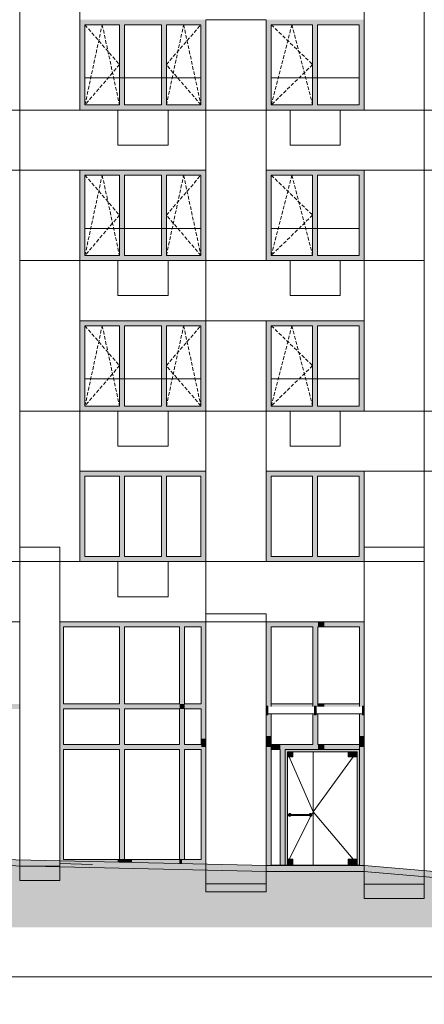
# Model space of a CAD drawing. Header units: millimetres. Extents: x -2957 to 750800, y -5565 to 168688.
# Tile 4 of 22: x 35626 to 43686, y -2765 to 16860. Entities that reach past the tile are written whole.
import ezdxf

# ---------------------------------------------------------------- set-up
doc = ezdxf.new("R2010")
doc.units = ezdxf.units.MM
doc.header["$MEASUREMENT"] = 0
doc.header["$XCLIPFRAME"] = 0
doc.linetypes.add('OO_EOIAAY', pattern=[105.833361, 70.555568, -35.277793])
for name, color, linetype, lineweight in [('0_Ном._пера__1', 7, 'Continuous', 0), ('0_Ном._пера__120', 7, 'Continuous', 0), ('0_Ном._пера__19', 255, 'Continuous', 0), ('0_Ном._пера__2', 8, 'Continuous', 15), ('АР-Чертеж-Размеры.АР_Ном._пера__1', 7, 'Continuous', 0)]:
    doc.layers.add(name, color=color, linetype=linetype, lineweight=lineweight)
doc.layers.add('0_Ном._пера__161', color=7, linetype='Continuous', lineweight=13, true_color=0x6a6a6a)
doc.layers.add('АР-Чертеж-Размеры.АР', color=7, linetype='Continuous')
doc.styles.add('РЎР“Р•РќР•Р\xa0РР\xa0_РЎРўРР›Р¬_2', font='GOST_Common.ttf')
doc.dimstyles.new('СГЕНЕРИР_СТИЛЬ__1', dxfattribs={"dimtxt": 400, "dimasz": 95, "dimexe": 0.18, "dimexo": 30000, "dimgap": 0, "dimtad": 1, "dimtih": 1, "dimtoh": 1, "dimlfac": 0.001, "dimzin": 0, "dimdsep": 46, "dimtxsty": 'РЎР“Р•РќР•Р\xa0РР\xa0_РЎРўРР›Р¬_2', "dimblk": 'ARROWHEAD_6', "dimblk1": 'ARROWHEAD_6', "dimblk2": 'ARROWHEAD_6', "dimcen": 0.09, "dimclrd": 7, "dimclre": 7, "dimclrt": 7, "dimadec": 0, "dimazin": 0, "dimtfac": 1, "dimtdec": 4, "dimtmove": 0, "dimatfit": 3, "dimfxl": 0, "dimtolj": 1, "dimtzin": 0, "dimarcsym": 0})
picture_1 = doc.add_image_def('image1.png', size_in_pixel=(882, 833))
picture_2 = doc.add_image_def('image4.png', size_in_pixel=(734, 827))
picture_3 = doc.add_image_def('image2.png', size_in_pixel=(725, 814))
picture_4 = doc.add_image_def('image5.png', size_in_pixel=(729, 823))

# ---------------------------------------------------------------- blocks, each defined once
blk = doc.blocks.new('*D2')
at = {"layer": 'АР-Чертеж-Размеры.АР_Ном._пера__1', "color": 7, "linetype": 'Continuous', "lineweight": 0}
for p, q in [((24927, -2735), (24927, -2123)), ((68847, -2735), (68847, -2123)), ((24852, -2216), (24927, -2216)), ((24977, -2166), (24877, -2266)), ((24927, -2216), (68847, -2216)), ((68897, -2166), (68797, -2266))]:
    blk.add_line(p, q, dxfattribs=at)
at = {"layer": 'АР-Чертеж-Размеры.АР_Ном._пера__1', "color": 7, "lineweight": 0, "insert": (46230, -2136), "char_height": 400, "attachment_point": 7, "style": 'РЎР“Р•РќР•Р\xa0РР\xa0_РЎРўРР›Р¬_2'}
blk.add_mtext('\\A1;{\\pql;\\fGOST Common|b0|i0|c204|p0;\\W1.000000;43,92}', dxfattribs=at)
blk = doc.blocks.new('ARROWHEAD_6')
at = {"color": 0, "linetype": 'Continuous', "lineweight": 0}
for p, q in [((0, 0), (-1, 0)), ((-0.5, -0.5), (0.5, 0.5))]:
    blk.add_line(p, q, dxfattribs=at)

msp = doc.modelspace()

# ---------------------------------------------------------------- hatches: boundary and pattern name
at = {"layer": '0_Ном._пера__1', "linetype": 'Continuous', "lineweight": 0}
msp.add_hatch(color=7, dxfattribs=at).paths.add_polyline_path([(72266.494, -900), (69306.024, -900), (68102.01, -850), (65826.06, -850), (61266.013, -700), (58817.624, -700), (57616.084, -650), (55116.034, -650), (46496.362, -200), (44809.438, -200), (42485.877, 0), (40542.313, 0), (34960.956, 130), (33025.749, 130), (31825.749, 249.966), (29515.484, 249.966), (28315.752, 399.957), (24246.425, 399.957), (24246.554, 350), (21142.335, 350), (17577.459, 350), (17577.459, 550), (13375.95, 550), (11939.362, 600), (11950.54, 900), (9010.063, 900), (9010.063, 1299.693), (5769.407, 1300), (5769.407, 1520), (3604.141, 1520), (2584.243, 1500), (-1426.912, 1600), (-2957.29, 1600), (-2957.29, 1480), (-1428.408, 1480), (2583.924, 1379.971), (3605.317, 1400), (5649.407, 1400), (5649.407, 1180.011), (8890.013, 1179.704), (8890.013, 780), (11819.362, 780), (11819.362, 484.104), (13373.862, 430), (17457.459, 430), (17457.459, 230), (21142.335, 230), (24344.494, 230), (24344.365, 279.957), (28315.737, 272.177), (29515.484, 129.966), (31819.766, 129.966), (33019.766, 10), (34959.559, 10), (40540.916, -120), (42480.722, -120), (44804.283, -320), (46493.232, -320), (55112.904, -770), (57616.084, -770), (58816.258, -820), (61264.04, -820), (65824.087, -970), (68099.519, -970), (69303.533, -1020), (72266.494, -1020)])
at = {"layer": '0_Ном._пера__161', "linetype": 'Continuous', "lineweight": 0, "true_color": 0x696969}
for points in [[(36925.59, 16760), (37614.176, 16760), (37714.176, 16760), (38447.517, 16760), (38547.517, 16760), (39236.103, 16760), (39336.103, 16760), (39336.103, 16860), (36825.59, 16860), (36825.59, 16760)], [(36925.59, 16760), (36825.59, 16760), (36825.59, 15160), (36925.59, 15160)], [(37714.176, 16760), (37614.176, 16760), (37614.176, 15160), (37714.176, 15160)], [(38547.517, 16760), (38447.517, 16760), (38447.517, 15160), (38547.517, 15160)], [(39236.103, 16760), (39236.103, 15160), (39336.103, 15160), (39336.103, 16760)], [(42486.405, 16859.999), (40536.155, 16859.999), (40536.155, 16759.999), (40636.151, 16759.999), (41461.279, 16759.999), (41561.279, 16759.999), (42386.407, 16759.999), (42486.405, 16759.999)], [(40536.155, 16759.999), (40536.155, 15159.999), (40636.151, 15159.999), (40636.151, 16759.999)], [(41561.279, 16759.999), (41461.279, 16759.999), (41461.279, 15159.999), (41561.279, 15159.999)], [(42386.407, 16759.999), (42386.407, 15159.999), (42486.405, 15159.999), (42486.405, 16759.999)], [(36825.59, 15160), (36825.59, 15060), (39336.103, 15060), (39336.103, 15160), (39236.103, 15160), (38547.517, 15160), (38447.517, 15160), (37714.176, 15160), (37614.176, 15160), (36925.59, 15160)], [(40636.151, 15159.999), (40536.155, 15159.999), (40536.155, 15059.999), (42486.405, 15059.999), (42486.405, 15159.999), (42386.407, 15159.999), (41561.279, 15159.999), (41461.279, 15159.999)], [(36925.59, 13760), (37614.176, 13760), (37714.176, 13760), (38447.517, 13760), (38547.517, 13760), (39236.103, 13760), (39336.103, 13760), (39336.103, 13860), (36825.59, 13860), (36825.59, 13760)], [(36925.59, 13760), (36825.59, 13760), (36825.59, 12160), (36925.59, 12160)], [(37714.176, 13760), (37614.176, 13760), (37614.176, 12160), (37714.176, 12160)], [(38547.517, 13760), (38447.517, 13760), (38447.517, 12160), (38547.517, 12160)], [(39236.103, 13760), (39236.103, 12160), (39336.103, 12160), (39336.103, 13760)], [(42486.405, 13860), (40536.155, 13860), (40536.155, 13760), (40636.151, 13760), (41461.279, 13760), (41561.279, 13760), (42386.407, 13760), (42486.405, 13760)], [(40536.155, 13760), (40536.155, 12160), (40636.151, 12160), (40636.151, 13760)], [(41561.279, 13760), (41461.279, 13760), (41461.279, 12160), (41561.279, 12160)], [(42386.407, 13760), (42386.407, 12160), (42486.405, 12160), (42486.405, 13760)], [(36825.59, 12160), (36825.59, 12060), (39336.103, 12060), (39336.103, 12160), (39236.103, 12160), (38547.517, 12160), (38447.517, 12160), (37714.176, 12160), (37614.176, 12160), (36925.59, 12160)], [(40636.151, 12160), (40536.155, 12160), (40536.155, 12060), (42486.405, 12060), (42486.405, 12160), (42386.407, 12160), (41561.279, 12160), (41461.279, 12160)], [(36925.59, 10760), (37614.176, 10760), (37714.176, 10760), (38447.517, 10760), (38547.517, 10760), (39236.103, 10760), (39336.103, 10760), (39336.103, 10860), (36825.59, 10860), (36825.59, 10760)], [(42486.405, 10860), (40536.155, 10860), (40536.155, 10760), (40636.151, 10760), (41461.279, 10760), (41561.279, 10760), (42386.407, 10760), (42486.405, 10760)], [(36925.59, 10760), (36825.59, 10760), (36825.59, 9160), (36925.59, 9160)], [(37714.176, 10760), (37614.176, 10760), (37614.176, 9160), (37714.176, 9160)], [(38547.517, 10760), (38447.517, 10760), (38447.517, 9160), (38547.517, 9160)], [(39236.103, 10760), (39236.103, 9160), (39336.103, 9160), (39336.103, 10760)], [(40536.155, 10760), (40536.155, 9160), (40636.151, 9160), (40636.151, 10760)], [(41561.279, 10760), (41461.279, 10760), (41461.279, 9160), (41561.279, 9160)], [(42386.407, 10760), (42386.407, 9160), (42486.405, 9160), (42486.405, 10760)], [(36825.59, 9160), (36825.59, 9060), (39336.103, 9060), (39336.103, 9160), (39236.103, 9160), (38547.517, 9160), (38447.517, 9160), (37714.176, 9160), (37614.176, 9160), (36925.59, 9160)], [(40636.151, 9160), (40536.155, 9160), (40536.155, 9060), (42486.405, 9060), (42486.405, 9160), (42386.407, 9160), (41561.279, 9160), (41461.279, 9160)], [(36925.59, 7760), (37614.176, 7760), (37714.176, 7760), (38447.517, 7760), (38547.517, 7760), (39236.103, 7760), (39336.103, 7760), (39336.103, 7860), (36825.59, 7860), (36825.59, 7760)], [(42486.405, 7860), (40536.155, 7860), (40536.155, 7760), (40636.151, 7760), (41461.279, 7760), (41561.279, 7760), (42386.407, 7760), (42486.405, 7760)], [(36925.59, 7760), (36825.59, 7760), (36825.59, 6160), (36925.59, 6160)], [(37714.176, 7760), (37614.176, 7760), (37614.176, 6160), (37714.176, 6160)], [(38547.517, 7760), (38447.517, 7760), (38447.517, 6160), (38547.517, 6160)], [(39236.103, 7760), (39236.103, 6160), (39336.103, 6160), (39336.103, 7760)], [(40536.155, 7760), (40536.155, 6160), (40636.151, 6160), (40636.151, 7760)], [(41561.279, 7760), (41461.279, 7760), (41461.279, 6160), (41561.279, 6160)], [(42386.407, 7760), (42386.407, 6160), (42486.405, 6160), (42486.405, 7760)], [(36825.59, 6160), (36825.59, 6060), (39336.103, 6060), (39336.103, 6160), (39236.103, 6160), (38547.517, 6160), (38447.517, 6160), (37714.176, 6160), (37614.176, 6160), (36925.59, 6160)], [(40636.151, 6160), (40536.155, 6160), (40536.155, 6060), (42486.405, 6060), (42486.405, 6160), (42386.407, 6160), (41561.279, 6160), (41461.279, 6160)], [(36426.048, 4759.999), (37612.014, 4759.999), (37612.014, 4859.999), (36426.048, 4859.999)], [(36426.048, 3122.568), (36500.955, 3122.567), (36500.955, 3169.536), (36500.955, 4759.999), (36426.048, 4759.999)], [(37612.014, 3222.567), (37712.014, 3222.567), (37712.014, 4859.999), (37612.014, 4859.999)], [(37712.014, 4859.999), (37712.014, 4759.999), (39242.112, 4759.999), (39242.112, 4859.999)], [(38812.033, 4759.999), (38812.034, 3222.567), (38912.034, 3222.567), (38912.033, 4759.999)], [(39242.112, 3122.568), (39336.103, 3122.568), (39336.103, 3178.134), (39336.103, 4859.999), (39242.112, 4859.999)], [(40636.045, 4859.999), (40536.045, 4859.999), (40536.045, 3179.167), (40566.045, 3179.167), (40566.045, 3178.09), (40566.045, 3174.848), (40566.045, 3169.18), (40636.045, 3169.18)], [(40636.045, 4759.999), (41465.238, 4759.999), (41465.238, 4859.999), (40636.045, 4859.999)], [(41465.238, 4859.999), (41465.238, 3169.18), (41500.238, 3169.18), (41500.238, 3178.246), (41530.238, 3178.246), (41530.238, 3169.18), (41565.238, 3169.18), (41565.238, 4859.999)], [(41565.238, 4759.999), (41695.905, 4759.999), (41695.905, 4859.999), (41565.238, 4859.999)], [(41695.905, 4859.999), (41695.905, 4759.999), (42391.81, 4759.999), (42391.81, 4859.999)], [(42391.81, 3169.18), (42461.809, 3169.18), (42461.81, 3177.778), (42486.207, 3177.778), (42486.207, 4859.999), (42391.81, 4859.999)], [(34450.675, 3222.568), (34450.675, 3122.568), (35626.134, 3122.568), (35626.134, 3222.568)], [(36500.955, 3169.536), (36500.955, 3122.568), (38812.033, 3122.568), (38812.033, 3222.567), (36500.955, 3222.567), (36500.955, 3178.602)], [(38812.033, 3222.567), (38812.033, 3122.568), (38912.033, 3122.568), (38912.033, 3222.567)], [(38912.033, 3222.567), (38912.033, 3122.568), (39242.112, 3122.568), (39242.112, 3222.567)], [(40536.045, 3179.167), (40536.045, 3036.525), (40566.045, 3036.525), (40566.045, 3179.167)], [(40636.045, 3222.214), (40636.045, 3169.18), (41465.238, 3169.18), (41465.238, 3222.214)], [(41530.238, 3178.246), (41500.238, 3178.246), (41500.238, 3036.525), (41530.238, 3036.525)], [(41565.238, 3222.214), (41565.238, 3169.18), (41695.905, 3169.18), (41695.905, 3222.214)], [(41695.905, 3222.214), (41695.905, 3169.18), (42391.81, 3169.18), (42391.81, 3222.214)], [(42456.207, 3036.525), (42486.207, 3036.525), (42486.207, 3177.778), (42484.605, 3177.785), (42456.207, 3177.778)], [(36426.048, 2411.035), (36500.955, 2411.035), (36500.955, 3122.568), (36456.048, 3122.568), (36426.048, 3122.568)], [(37612.034, 2739.359), (37612.033, 122.987), (37712.033, 122.987), (37712.033, 3122.568), (37612.034, 3122.568)], [(38812.033, 3122.568), (38812.034, 122.987), (38912.034, 122.987), (38912.033, 3122.568)], [(39306.103, 3122.568), (39242.112, 3122.568), (39242.112, 2532.987), (39336.103, 2532.987), (39336.103, 3122.568)], [(40536.045, 3002.695), (40566.045, 3002.695), (40566.045, 3036.525), (40536.045, 3036.525)], [(40566.045, 3002.695), (40536.045, 3002.695), (40536.045, 2581.035), (40636.045, 2581.035), (40636.045, 3027.927), (40566.045, 3027.927)], [(41465.238, 3027.927), (41465.238, 2581.035), (41565.238, 2581.035), (41565.238, 3027.927), (41530.238, 3027.927), (41530.238, 3002.695), (41500.238, 3002.695), (41500.238, 3027.927)], [(41500.238, 3002.695), (41530.238, 3002.695), (41530.238, 3036.525), (41500.238, 3036.525)], [(42391.81, 3027.927), (42391.81, 2581.035), (42486.207, 2581.035), (42486.207, 3002.695), (42456.207, 3002.695), (42456.207, 3027.927)], [(42456.207, 3002.695), (42486.207, 3002.695), (42486.207, 3036.525), (42456.207, 3036.525)], [(40636.045, 2581.035), (40536.045, 2581.035), (40536.045, 2361.035), (40636.045, 2361.035)], [(41465.238, 2311.035), (41565.238, 2311.035), (41565.238, 2581.035), (41465.238, 2581.035)], [(42391.81, 2581.035), (42391.81, 2361.035), (42486.207, 2361.035), (42486.207, 2581.035)], [(36426.048, 2411.035), (36426.048, 95.875), (36500.955, 122.987), (36500.955, 2411.035)], [(36500.955, 2311.035), (37612.034, 2311.035), (37612.034, 2411.035), (36500.955, 2411.035)], [(37712.033, 2311.035), (38812.033, 2311.035), (38812.033, 2411.035), (37712.033, 2411.035)], [(38912.034, 2311.035), (39242.112, 2311.035), (39242.112, 2411.035), (38912.034, 2411.035)], [(39242.112, 2532.987), (39242.112, 2361.035), (39336.103, 2361.035), (39336.103, 2532.987)], [(39242.112, 2361.035), (39242.112, 122.987), (39336.103, 28.996), (39336.103, 2361.035)], [(40536.045, 2361.035), (40536.045, -77.235), (40547.445, -77.565), (40636.045, 11.035), (40636.045, 2361.035)], [(40636.045, 2311.035), (40815.238, 2311.035), (40815.238, 2411.035), (40636.045, 2411.035)], [(40915.238, 11.035), (40915.238, 2411.035), (40815.238, 2411.035), (40815.238, 11.035)], [(40915.238, 2311.035), (41465.238, 2311.035), (41465.238, 2411.035), (40915.238, 2411.035)], [(41565.238, 2311.035), (41695.905, 2311.035), (41695.905, 2411.035), (41565.238, 2411.035)], [(41695.905, 2411.035), (41695.905, 2311.035), (42391.81, 2311.035), (42391.81, 2411.035)], [(42391.81, 2361.035), (42391.81, 11.035), (42486.207, -83.363), (42486.207, 2361.035)], [(40915.238, 2311.035), (40960.238, 2266.035), (42346.81, 2266.035), (42391.81, 2311.035)], [(40915.238, 11.035), (40960.238, 11.035), (40960.238, 2266.035), (40915.238, 2311.035)], [(40960.238, 2266.035), (40960.238, 2171.035), (41069.381, 2171.035), (41069.381, 2266.035)], [(42171.81, 2171.035), (42346.81, 2171.035), (42346.81, 2266.035), (42171.81, 2266.035)], [(42391.81, 11.035), (42391.81, 2311.035), (42346.81, 2266.035), (42346.81, 11.035)], [(37574.913, 69.116), (37574.913, 122.987), (36500.955, 122.987), (36426.048, 95.875)], [(37574.913, 122.987), (37574.913, 69.116), (37662.033, 67.087), (37662.033, 122.987)], [(37662.033, 122.987), (37662.033, 67.087), (37762.015, 64.758), (37762.015, 122.987)], [(37762.015, 122.987), (37762.015, 64.758), (37862.686, 62.413), (37862.686, 122.987)], [(37862.686, 122.987), (37862.686, 62.413), (38804.913, 40.467), (38804.913, 122.987)], [(38804.913, 122.987), (38804.913, 40.467), (38862.034, 39.137), (38862.034, 122.987)], [(39242.112, 122.987), (38862.034, 122.987), (38862.034, 39.137), (39336.103, 28.095), (39336.103, 28.996)], [(40636.045, 11.035), (40547.445, -77.565), (40865.238, -86.464), (40865.238, 11.035)], [(40865.238, 11.035), (40865.238, -86.464), (40951.685, -88.965), (41695.905, -88.965), (41695.905, 11.035)], [(40960.238, 11.035), (41069.381, 11.035), (41069.381, 131.035), (40960.238, 131.035)], [(41695.905, 11.035), (41695.905, -88.965), (42486.207, -88.965), (42486.207, -83.362), (42391.81, 11.035)], [(42171.81, 11.035), (42346.81, 11.035), (42346.81, 131.035), (42171.81, 131.035)]]:
    msp.add_hatch(color=251, dxfattribs=at).paths.add_polyline_path(points)
at = {"layer": '0_Ном._пера__19', "linetype": 'Continuous', "lineweight": 0}
msp.add_hatch(color=255, dxfattribs=at).paths.add_polyline_path([(-1428.408, 1480), (-2957.29, 1480), (-2957.29, -1229.779), (72266.494, -1229.779), (72266.494, -1020), (69303.533, -1020), (68099.519, -970), (65824.087, -970), (61264.04, -820), (58816.258, -820), (57616.084, -770), (55112.904, -770), (46493.232, -320), (44804.283, -320), (42480.722, -120), (40540.916, -120), (34959.559, 10), (33019.766, 10), (31819.766, 129.966), (29515.484, 129.966), (28315.752, 279.957), (24344.365, 279.77), (24344.494, 230), (21142.335, 230), (17457.459, 230), (17457.459, 430), (13373.862, 430), (11819.362, 484.104), (11819.362, 780), (8890.013, 780), (8890.013, 1179.704), (5649.407, 1180.011), (5649.407, 1400), (3605.317, 1400), (2583.924, 1379.971)])

# ---------------------------------------------------------------- linework, layer by layer
at = {"layer": '0_Ном._пера__1', "color": 7, "linetype": 'Continuous', "lineweight": 0}
for p, q in [((40536.155, 16859.999), (40536.411, 16859.999)), ((42486.405, 16859.999), (42486.405, 15059.999)), ((36925.59, 15700), (39236.103, 15700)), ((40636.151, 15700), (42386.407, 15700)), ((37580.867, 14360), (37580.867, 15060)), ((38580.867, 14360), (38580.867, 15060)), ((41010.91, 15060), (42010.91, 15060)), ((41010.91, 14360), (41010.91, 15060)), ((42010.91, 14360), (42010.91, 15060)), ((37580.867, 14360), (38580.867, 14360)), ((41010.91, 14360), (42010.91, 14360)), ((40536.155, 13860), (40536.411, 13860)), ((42486.405, 13860), (42486.405, 12060)), ((36925.59, 12700.001), (39236.103, 12700.001)), ((40636.151, 12700.001), (42386.407, 12700.001)), ((37580.867, 11360), (37580.867, 12060)), ((38580.867, 11360), (38580.867, 12060)), ((41010.91, 12060), (42010.91, 12060)), ((41010.91, 11360), (41010.91, 12060)), ((42010.91, 11360), (42010.91, 12060)), ((37580.867, 11360), (38580.867, 11360)), ((41010.91, 11360), (42010.91, 11360)), ((40536.155, 10860), (40536.411, 10860)), ((42486.405, 10860), (42486.405, 9060)), ((36925.59, 9700), (39236.103, 9700)), ((40636.151, 9700), (42386.407, 9700)), ((37580.867, 8360), (37580.867, 9060)), ((38580.867, 8360), (38580.867, 9060)), ((41010.91, 9060), (42010.91, 9060)), ((41010.91, 8360), (41010.91, 9060)), ((42010.91, 8360), (42010.91, 9060)), ((37580.867, 8360), (38580.867, 8360)), ((41010.91, 8360), (42010.91, 8360)), ((40536.155, 7860), (40536.411, 7860)), ((42486.405, 7860), (42486.405, 6060)), ((37580.867, 5359.999), (37580.867, 6059.999)), ((38580.867, 5359.999), (38580.867, 6059.999)), ((37580.867, 5359.999), (38580.867, 5359.999)), ((36500.955, 4759.999), (37574.913, 4759.999)), ((36500.955, 4759.999), (36500.955, 3222.567)), ((37574.913, 4759.999), (37612.034, 4759.999)), ((37612.014, 3222.567), (37612.014, 4759.999)), ((37712.014, 4759.999), (38804.913, 4759.999)), ((37712.014, 3222.567), (37712.014, 4759.999)), ((38804.913, 4759.999), (38812.033, 4759.999)), ((38812.033, 3222.567), (38812.033, 4759.999)), ((38912.033, 3222.567), (38912.033, 4759.999)), ((38912.033, 4759.999), (39242.112, 4759.999)), ((39242.112, 3222.567), (39242.112, 4759.999)), ((40636.045, 4759.999), (41465.238, 4759.999)), ((40636.045, 4759.999), (40636.045, 3222.214)), ((41465.238, 3222.214), (41465.238, 4759.999)), ((41565.238, 4759.999), (41695.905, 4759.999)), ((41565.238, 3222.214), (41565.238, 4759.999)), ((41695.905, 4759.999), (42391.81, 4759.999)), ((42391.81, 3172.214), (42391.81, 4759.999)), ((36500.955, 3222.567), (37612.014, 3222.567)), ((37712.014, 3222.567), (38812.033, 3222.567)), ((38912.033, 3222.567), (39242.112, 3222.567)), ((40536.045, 3036.525), (40536.045, 3179.167)), ((40566.045, 3179.167), (40536.045, 3179.167)), ((40566.045, 3179.167), (40566.045, 3036.525)), ((40636.045, 3222.214), (41465.238, 3222.214)), ((40636.045, 3222.214), (40636.045, 3172.214)), ((40636.045, 3172.214), (40636.045, 3169.18)), ((41465.238, 3169.18), (41465.238, 3222.214)), ((41500.238, 3036.525), (41500.238, 3178.246)), ((41530.238, 3178.246), (41500.238, 3178.246)), ((41530.238, 3178.246), (41530.238, 3036.525)), ((41565.238, 3222.214), (41695.905, 3222.214)), ((41565.238, 3169.18), (41565.238, 3222.214)), ((41695.905, 3222.214), (42391.81, 3222.214)), ((42391.81, 3169.18), (42391.81, 3172.214)), ((42456.207, 3036.525), (42456.207, 3177.778)), ((42456.207, 3177.778), (42486.207, 3177.778)), ((36500.955, 3122.568), (36500.955, 2411.035)), ((36500.955, 3122.568), (36500.955, 2532.987)), ((36500.955, 3122.568), (37612.034, 3122.568)), ((37612.034, 2411.035), (37612.034, 3122.568)), ((37712.033, 3122.568), (38812.033, 3122.568)), ((37712.033, 2411.035), (37712.033, 3122.568)), ((38812.033, 2411.035), (38812.033, 3122.568)), ((38912.033, 2411.035), (38912.033, 3122.568)), ((38912.033, 3122.568), (39242.112, 3122.568)), ((39242.112, 2411.035), (39242.112, 3122.568)), ((40536.045, 3002.695), (40536.045, 3036.525)), ((40566.045, 3036.525), (40536.045, 3036.525)), ((40536.045, 3002.695), (40536.045, -77.239)), ((40566.045, 3002.695), (40536.045, 3002.695)), ((40566.045, 3036.525), (40566.045, 3002.695)), ((40636.045, 3027.927), (40636.045, 2581.035)), ((41465.238, 2581.035), (41465.238, 3027.927)), ((41500.238, 3002.695), (41500.238, 3036.525)), ((41530.238, 3036.525), (41500.238, 3036.525)), ((41530.238, 3002.695), (41500.238, 3002.695)), ((41530.238, 3036.525), (41530.238, 3002.695)), ((41565.238, 2581.035), (41565.238, 3027.927)), ((42391.81, 2581.035), (42391.81, 3027.927)), ((42456.207, 3002.695), (42456.207, 3036.525)), ((42486.207, 3036.525), (42456.207, 3036.525)), ((42486.207, 3002.695), (42456.207, 3002.695)), ((42486.207, 3002.695), (42486.207, -88.965)), ((37612.033, 2532.987), (37612.033, 2739.359)), ((40636.045, 2581.035), (40636.045, 2411.035)), ((41465.238, 2411.035), (41465.238, 2581.035)), ((41565.238, 2411.035), (41565.238, 2581.035)), ((42391.81, 2361.035), (42391.81, 2581.035)), ((36500.955, 2532.987), (36500.955, 2411.035)), ((36500.955, 2411.035), (37474.932, 2411.035)), ((37474.932, 2411.035), (37512.053, 2411.035)), ((37512.053, 2411.035), (37612.034, 2411.035)), ((37612.034, 2411.035), (37611.361, 2411.035)), ((37611.361, 2411.035), (37612.034, 2411.035)), ((37612.034, 2411.035), (37612.034, 2532.987)), ((37712.034, 2411.035), (38812.033, 2411.035)), ((39242.112, 2411.035), (38912.033, 2411.035)), ((40636.045, 2411.035), (40815.238, 2411.035)), ((40636.045, 2411.035), (40636.045, 2311.035)), ((40815.238, 2411.035), (40915.238, 2411.035)), ((40915.238, 2411.035), (41465.238, 2411.035)), ((41565.238, 2411.035), (41695.905, 2411.035)), ((41695.905, 2411.035), (42391.81, 2411.035)), ((42391.81, 2311.035), (42391.81, 2361.035)), ((36500.955, 2311.035), (36500.955, 122.987)), ((37612.034, 2311.035), (36500.955, 2311.035)), ((37612.034, 122.987), (37612.034, 2311.035)), ((37612.034, 122.987), (37612.034, 2311.035)), ((37712.014, 2311.035), (38812.033, 2311.035)), ((37712.033, 122.987), (37712.033, 2311.035)), ((38812.034, 122.987), (38812.033, 2311.035)), ((38912.034, 122.987), (38912.033, 2311.035)), ((39242.112, 2311.035), (38912.033, 2311.035)), ((39242.112, 122.987), (39242.112, 2311.035)), ((40636.045, 2311.035), (40636.045, 11.035)), ((40636.045, 2311.035), (40815.238, 2311.035)), ((40815.238, 11.035), (40815.238, 2311.035)), ((40915.238, 2311.035), (40915.238, 11.035)), ((42391.81, 2311.035), (40915.238, 2311.035)), ((40960.238, 11.035), (40960.238, 2266.035)), ((40960.238, 2266.035), (42346.81, 2266.035)), ((40960.238, 2241.648), (40995.982, 2171.035)), ((40960.238, 2171.035), (41069.381, 2171.035)), ((40995.982, 2171.035), (41471.81, 1071.035)), ((41069.381, 2171.035), (41069.381, 2266.035)), ((41471.81, 11.035), (41471.81, 2266.035)), ((42269.923, 2171.035), (41471.81, 1071.035)), ((42171.81, 2171.035), (42171.81, 2266.035)), ((42346.81, 2171.035), (42171.81, 2171.035)), ((42346.81, 2261.591), (42269.923, 2171.035)), ((42346.81, 2266.035), (42346.81, 11.035)), ((42391.81, 11.035), (42391.81, 2311.035)), ((40978.238, 1011.035), (40978.648, 1015.724)), ((40978.648, 1006.347), (40978.238, 1011.035)), ((40978.648, 1015.724), (40979.866, 1020.27)), ((40979.866, 1001.801), (40978.648, 1006.347)), ((40979.866, 1020.27), (40981.855, 1024.535)), ((40981.855, 997.535), (40979.866, 1001.801)), ((40981.855, 1024.535), (40984.554, 1028.39)), ((40984.554, 993.68), (40981.855, 997.535)), ((40984.554, 1028.39), (40987.882, 1031.718)), ((40987.882, 990.352), (40984.554, 993.68)), ((40987.882, 1031.718), (40991.738, 1034.418)), ((40991.738, 987.653), (40987.882, 990.352)), ((40991.738, 1034.418), (40996.003, 1036.407)), ((40996.003, 985.663), (40991.738, 987.653)), ((40995.39, 1012.772), (40995.238, 1011.035)), ((40995.238, 1011.035), (40995.39, 1009.299)), ((40995.841, 1014.455), (40995.39, 1012.772)), ((40995.39, 1009.299), (40995.841, 1007.615)), ((40996.577, 1016.035), (40995.841, 1014.455)), ((40995.841, 1007.615), (40996.577, 1006.035)), ((40995.982, 131.035), (41428.21, 984.904)), ((40996.003, 1036.407), (41000.549, 1037.625)), ((41000.549, 984.445), (40996.003, 985.663)), ((40997.577, 1017.463), (40996.577, 1016.035)), ((40996.577, 1006.035), (40997.577, 1004.607)), ((40998.81, 1018.696), (40997.577, 1017.463)), ((40997.577, 1004.607), (40998.81, 1003.375)), ((41000.238, 1019.695), (40998.81, 1018.696)), ((40998.81, 1003.375), (41000.238, 1002.375)), ((41001.817, 1020.432), (41000.238, 1019.695)), ((41000.238, 1002.375), (41001.817, 1001.638)), ((41000.549, 1037.625), (41005.238, 1038.035)), ((41005.238, 984.035), (41000.549, 984.445)), ((41003.501, 1020.883), (41001.817, 1020.432)), ((41001.817, 1001.638), (41003.501, 1001.187)), ((41005.238, 1021.035), (41003.501, 1020.883)), ((41003.501, 1001.187), (41005.238, 1001.035)), ((41005.238, 1038.035), (41009.926, 1037.625)), ((41020.238, 1021.035), (41005.238, 1021.035)), ((41020.238, 1001.035), (41005.238, 1001.035)), ((41009.926, 984.445), (41005.238, 984.035)), ((41009.926, 1037.625), (41014.472, 1036.407)), ((41014.472, 985.663), (41009.926, 984.445)), ((41014.472, 1036.407), (41018.738, 1034.418)), ((41018.738, 987.653), (41014.472, 985.663)), ((41016.158, 1012.772), (41016.096, 1011.035)), ((41016.096, 1011.035), (41016.158, 1009.299)), ((41016.345, 1014.455), (41016.158, 1012.772)), ((41016.158, 1009.299), (41016.345, 1007.615)), ((41016.65, 1016.035), (41016.345, 1014.455)), ((41016.345, 1007.615), (41016.65, 1006.035)), ((41017.065, 1017.463), (41016.65, 1016.035)), ((41016.65, 1006.035), (41017.065, 1004.607)), ((41017.575, 1018.696), (41017.065, 1017.463)), ((41017.065, 1004.607), (41017.575, 1003.375)), ((41018.167, 1019.695), (41017.575, 1018.696)), ((41017.575, 1003.375), (41018.167, 1002.375)), ((41018.821, 1020.432), (41018.167, 1019.695)), ((41018.167, 1002.375), (41018.821, 1001.638)), ((41018.738, 1034.418), (41022.593, 1031.718)), ((41022.593, 990.352), (41018.738, 987.653)), ((41406.81, 1021.035), (41020.238, 1021.035)), ((41406.81, 1001.035), (41020.238, 1001.035)), ((41022.593, 1031.718), (41025.921, 1028.39)), ((41025.921, 993.68), (41022.593, 990.352)), ((41025.921, 1028.39), (41028.62, 1024.535)), ((41028.62, 997.535), (41025.921, 993.68)), ((41028.62, 1024.535), (41030.252, 1021.035)), ((41030.252, 1001.035), (41028.62, 997.535)), ((41396.795, 1021.035), (41398.427, 1024.535)), ((41398.427, 997.535), (41396.795, 1001.035)), ((41398.427, 1024.535), (41401.126, 1028.39)), ((41401.126, 993.68), (41398.427, 997.535)), ((41401.126, 1028.39), (41404.454, 1031.718)), ((41404.454, 990.352), (41401.126, 993.68)), ((41404.454, 1031.718), (41408.31, 1034.418)), ((41408.31, 987.653), (41404.454, 990.352)), ((41421.81, 1021.035), (41406.81, 1021.035)), ((41421.81, 1001.035), (41406.81, 1001.035)), ((41408.226, 1020.432), (41408.881, 1019.695)), ((41408.881, 1002.375), (41408.226, 1001.638)), ((41408.31, 1034.418), (41412.575, 1036.407)), ((41412.575, 985.663), (41408.31, 987.653)), ((41408.881, 1019.695), (41409.472, 1018.696)), ((41409.472, 1003.375), (41408.881, 1002.375)), ((41409.472, 1018.696), (41409.983, 1017.463)), ((41409.983, 1004.607), (41409.472, 1003.375)), ((41409.983, 1017.463), (41410.397, 1016.035)), ((41410.397, 1006.035), (41409.983, 1004.607)), ((41410.397, 1016.035), (41410.702, 1014.455)), ((41410.702, 1007.615), (41410.397, 1006.035)), ((41410.702, 1014.455), (41410.889, 1012.772)), ((41410.889, 1009.299), (41410.702, 1007.615)), ((41410.889, 1012.772), (41410.952, 1011.035)), ((41410.952, 1011.035), (41410.889, 1009.299)), ((41412.575, 1036.407), (41417.121, 1037.625)), ((41417.121, 984.445), (41412.575, 985.663)), ((41417.121, 1037.625), (41421.81, 1038.035)), ((41421.81, 984.035), (41417.121, 984.445)), ((41421.81, 1038.035), (41426.498, 1037.625)), ((41421.81, 1021.035), (41423.546, 1020.883)), ((41423.546, 1001.187), (41421.81, 1001.035)), ((41426.498, 984.445), (41421.81, 984.035)), ((41423.546, 1020.883), (41425.23, 1020.432)), ((41425.23, 1001.638), (41423.546, 1001.187)), ((41425.23, 1020.432), (41426.81, 1019.695)), ((41426.81, 1002.375), (41425.23, 1001.638)), ((41426.498, 1037.625), (41431.044, 1036.407)), ((41431.044, 985.663), (41426.498, 984.445)), ((41426.81, 1019.695), (41428.238, 1018.696)), ((41428.238, 1003.375), (41426.81, 1002.375)), ((41428.238, 1018.696), (41429.47, 1017.463)), ((41429.47, 1004.607), (41428.238, 1003.375)), ((41429.47, 1017.463), (41430.47, 1016.035)), ((41430.47, 1006.035), (41429.47, 1004.607)), ((41430.47, 1016.035), (41431.207, 1014.455)), ((41431.207, 1007.615), (41430.47, 1006.035)), ((41431.044, 1036.407), (41435.31, 1034.418)), ((41435.31, 987.653), (41431.044, 985.663)), ((41431.207, 1014.455), (41431.658, 1012.772)), ((41431.658, 1009.299), (41431.207, 1007.615)), ((41431.658, 1012.772), (41431.81, 1011.035)), ((41431.81, 1011.035), (41431.658, 1009.299)), ((41435.31, 1034.418), (41439.165, 1031.718)), ((41439.165, 990.352), (41435.31, 987.653)), ((41439.165, 1031.718), (41442.493, 1028.39)), ((41442.493, 993.68), (41439.165, 990.352)), ((41442.493, 1028.39), (41445.192, 1024.535)), ((41445.192, 997.535), (41442.493, 993.68)), ((41445.192, 1024.535), (41447.181, 1020.27)), ((41447.181, 1001.801), (41445.192, 997.535)), ((41446.669, 1021.369), (41471.81, 1071.035)), ((41447.181, 1020.27), (41448.399, 1015.724)), ((41448.399, 1006.347), (41447.181, 1001.801)), ((41448.399, 1015.724), (41448.81, 1011.035)), ((41448.81, 1011.035), (41448.399, 1006.347)), ((42269.923, 131.035), (41471.81, 1071.035)), ((36500.955, 122.987), (36545.955, 122.987)), ((36545.955, 122.987), (37567.034, 122.987)), ((37567.034, 122.987), (37612.034, 122.987)), ((37612.034, 122.987), (37662.033, 122.987)), ((37662.033, 122.987), (37712.033, 122.987)), ((37712.033, 122.987), (37762.015, 122.987)), ((37762.015, 122.987), (37812.686, 122.987)), ((37812.686, 122.987), (37912.686, 122.987)), ((37912.686, 122.987), (38804.913, 122.987)), ((38804.913, 122.987), (38812.034, 122.987)), ((38812.034, 122.987), (38912.034, 122.987)), ((38912.034, 122.987), (39242.112, 122.987)), ((40636.045, 11.035), (40815.238, 11.035)), ((40815.238, 11.035), (40865.238, 11.035)), ((40865.238, 11.035), (40915.238, 11.035)), ((40915.238, 11.035), (40960.238, 11.035)), ((41069.381, 131.035), (40960.238, 131.035)), ((40960.238, 60.423), (40995.982, 131.035)), ((40960.238, 11.035), (41069.381, 11.035)), ((41069.381, 11.035), (41069.381, 131.035)), ((41069.381, 11.035), (41695.905, 11.035)), ((41695.905, 11.035), (42171.81, 11.035)), ((42171.81, 11.035), (42171.81, 131.035)), ((42171.81, 131.035), (42346.81, 131.035)), ((42171.81, 11.035), (42346.81, 11.035)), ((42346.81, 40.48), (42269.923, 131.035)), ((42346.81, 11.035), (42391.81, 11.035))]:
    msp.add_line(p, q, dxfattribs=at)
for points in [[(36825.479, 15060), (35625.537, 15060), (35625.537, 18060), (36825.479, 18060)], [(43685.924, 15060), (42485.982, 15060), (42485.982, 18060), (43685.924, 18060)], [(40535.924, 15060), (39335.982, 15060), (39335.982, 16860), (40535.924, 16860)], [(35625.749, 15060), (39336.103, 15060), (39336.103, 13860), (35625.749, 13860)], [(40535.924, 12060), (39335.982, 12060), (39335.982, 15060), (40535.924, 15060)], [(40535.983, 15060), (43685.924, 15060), (43685.924, 13860), (40535.983, 13860)], [(43685.924, 15060), (46496.239, 15060), (46496.239, 13860), (43685.924, 13860)], [(36826.076, 12060), (35626.134, 12060), (35626.134, 13860), (36826.076, 13860)], [(43685.877, 12060), (42485.935, 12060), (42485.935, 13860), (43685.877, 13860)], [(36826.076, 9060), (35626.134, 9060), (35626.134, 12060), (36826.076, 12060)], [(36825.771, 12060), (39336.103, 12060), (39336.103, 10860), (36825.771, 10860)], [(39336.103, 12060), (42486.207, 12060), (42486.207, 10860), (39336.103, 10860)], [(43685.877, 9060), (42485.935, 9060), (42485.935, 12060), (43685.877, 12060)], [(40535.92, 9060), (39335.978, 9060), (39335.978, 10860), (40535.92, 10860)], [(36826.076, 6060), (35626.134, 6060), (35626.134, 9060), (36826.076, 9060)], [(36825.59, 9060), (39336.103, 9060), (39336.103, 7860), (36825.59, 7860)], [(40535.92, 6060), (39335.978, 6060), (39335.978, 9060), (40535.92, 9060)], [(40535.983, 9060), (43685.877, 9060), (43685.877, 7860), (40535.983, 7860)], [(43685.877, 9060), (46496.239, 9060), (46496.239, 7860), (43685.877, 7860)], [(43685.877, 6060), (42485.935, 6060), (42485.935, 7859.999), (43685.877, 7859.999)], [(36425.966, -298.035), (35625.749, -298.035), (35625.749, 6060), (36425.966, 6060)], [(36425.966, 6060), (39336.103, 6060), (39336.103, 4859.999), (36425.966, 4859.999)], [(39336.103, 6060), (42486.207, 6060), (42486.207, 4859.999), (39336.103, 4859.999)], [(43686.149, -658.412), (42486.207, -658.412), (42486.207, 6060), (43686.149, 6060)], [(40536.045, -522.579), (39336.103, -522.579), (39336.103, 4859.999), (40536.045, 4859.999)]]:
    msp.add_lwpolyline(points, close=True, dxfattribs=at)
for points in [[(-2957.29, 1600), (-1426.912, 1600), (2584.243, 1500), (3604.141, 1520), (5769.407, 1520), (5769.407, 1300), (9010.063, 1299.693), (9010.063, 900), (11950.54, 900), (11939.362, 600), (13375.95, 550), (17577.459, 550), (17577.459, 350), (21142.335, 350), (24246.554, 350), (24246.425, 399.957), (28315.752, 399.957), (29515.484, 249.966), (31825.749, 249.966), (33025.749, 130), (34960.956, 130), (40542.313, 0), (42485.877, 0), (44809.438, -200)], [(17457.459, 230), (21142.335, 230), (24344.494, 230), (24344.365, 279.957), (28315.752, 279.957), (29515.484, 129.966), (31819.766, 129.966), (33019.766, 10), (34959.559, 10), (40540.916, -120), (42480.722, -120), (44804.283, -320)]]:
    msp.add_lwpolyline(points, dxfattribs=at)
at = {"layer": '0_Ном._пера__1', "color": 7, "linetype": 'Continuous', "lineweight": 0, "flags": 128}
for points in [[(44809.438, -200), (42485.877, 0), (40542.313, 0), (34960.956, 130), (33025.749, 130), (31825.749, 249.966), (29515.484, 249.966), (28315.752, 399.957), (24246.425, 399.957), (24246.554, 350), (21142.335, 350), (17577.459, 350)], [(17457.459, 230), (21142.335, 230), (24344.494, 230), (24344.365, 279.957), (28315.737, 272.177), (29515.484, 129.966), (31819.766, 129.966), (33019.766, 10), (34959.559, 10), (40540.916, -120), (42480.722, -120), (44804.283, -320)]]:
    msp.add_lwpolyline(points, dxfattribs=at)
at = {"layer": '0_Ном._пера__120', "color": 7, "linetype": 'Continuous', "lineweight": 0}
for p, q in [((36925.59, 16760), (36925.59, 15160)), ((37614.176, 16760), (36925.59, 16760)), ((37614.176, 15160), (37614.176, 16760)), ((37714.176, 16760), (37714.176, 15160)), ((38447.517, 16760), (37714.176, 16760)), ((38447.517, 15160), (38447.517, 16760)), ((38547.517, 16760), (38547.517, 15160)), ((39236.103, 16760), (38547.517, 16760)), ((39236.103, 15160), (39236.103, 16760)), ((40636.151, 16759.999), (40636.151, 15159.999)), ((41461.279, 16759.999), (40636.151, 16759.999)), ((41461.279, 15159.999), (41461.279, 16759.999)), ((41561.279, 16759.999), (41561.279, 15159.999)), ((42386.407, 16759.999), (41561.279, 16759.999)), ((42386.407, 15159.999), (42386.407, 16759.999)), ((36925.59, 15160), (37614.176, 15160)), ((37714.176, 15160), (38447.517, 15160)), ((38547.517, 15160), (39236.103, 15160)), ((40636.151, 15159.999), (41461.279, 15159.999)), ((41561.279, 15159.999), (42386.407, 15159.999)), ((36925.59, 13760), (36925.59, 12160)), ((37614.176, 13760), (36925.59, 13760)), ((37614.176, 12160), (37614.176, 13760)), ((37714.176, 13760), (37714.176, 12160)), ((38447.517, 13760), (37714.176, 13760)), ((38447.517, 12160), (38447.517, 13760)), ((38547.517, 13760), (38547.517, 12160)), ((39236.103, 13760), (38547.517, 13760)), ((39236.103, 12160), (39236.103, 13760)), ((40636.151, 13760), (40636.151, 12160)), ((41461.279, 13760), (40636.151, 13760)), ((41461.279, 12160), (41461.279, 13760)), ((41561.279, 13760), (41561.279, 12160)), ((42386.407, 13760), (41561.279, 13760)), ((42386.407, 12160), (42386.407, 13760)), ((36925.59, 12160), (37614.176, 12160)), ((37714.176, 12160), (38447.517, 12160)), ((38547.517, 12160), (39236.103, 12160)), ((40636.151, 12160), (41461.279, 12160)), ((41561.279, 12160), (42386.407, 12160)), ((36925.59, 10760), (36925.59, 9160)), ((37614.176, 10760), (36925.59, 10760)), ((37614.176, 9160), (37614.176, 10760)), ((37714.176, 10760), (37714.176, 9160)), ((38447.517, 10760), (37714.176, 10760)), ((38447.517, 9160), (38447.517, 10760)), ((38547.517, 10760), (38547.517, 9160)), ((39236.103, 10760), (38547.517, 10760)), ((39236.103, 9160), (39236.103, 10760)), ((40636.151, 10760), (40636.151, 9160)), ((41461.279, 10760), (40636.151, 10760)), ((41461.279, 9160), (41461.279, 10760)), ((41561.279, 10760), (41561.279, 9160)), ((42386.407, 10760), (41561.279, 10760)), ((42386.407, 9160), (42386.407, 10760)), ((36925.59, 9160), (37614.176, 9160)), ((37714.176, 9160), (38447.517, 9160)), ((38547.517, 9160), (39236.103, 9160)), ((40636.151, 9160), (41461.279, 9160)), ((41561.279, 9160), (42386.407, 9160)), ((36925.59, 7760), (36925.59, 6160)), ((37614.176, 7760), (36925.59, 7760)), ((37614.176, 6160), (37614.176, 7760)), ((37714.176, 7760), (37714.176, 6160)), ((38447.517, 7760), (37714.176, 7760)), ((38447.517, 6160), (38447.517, 7760)), ((38547.517, 7760), (38547.517, 6160)), ((39236.103, 7760), (38547.517, 7760)), ((39236.103, 6160), (39236.103, 7760)), ((40636.151, 7760), (40636.151, 6160)), ((41461.279, 7760), (40636.151, 7760)), ((41461.279, 6160), (41461.279, 7760)), ((41561.279, 7760), (41561.279, 6160)), ((42386.407, 7760), (41561.279, 7760)), ((42386.407, 6160), (42386.407, 7760)), ((36925.59, 6160), (37614.176, 6160)), ((37714.176, 6160), (38447.517, 6160)), ((38547.517, 6160), (39236.103, 6160)), ((40636.151, 6160), (41461.279, 6160)), ((41561.279, 6160), (42386.407, 6160))]:
    msp.add_line(p, q, dxfattribs=at)
at = {"layer": '0_Ном._пера__120', "color": 7, "linetype": 'OO_EOIAAY', "lineweight": 0}
for p, q in [((36925.59, 15160), (37269.883, 16760)), ((36925.59, 16760), (37614.176, 15965)), ((37269.883, 16760), (37614.176, 15160)), ((38547.517, 15160), (38891.81, 16760)), ((38547.517, 15965), (39236.103, 16760)), ((38891.81, 16760), (39236.103, 15160)), ((40636.151, 16760), (41461.279, 15965)), ((40636.151, 15160), (41048.715, 16760)), ((41048.715, 16760), (41461.279, 15160)), ((37614.176, 15965), (36925.59, 15160)), ((39236.103, 15160), (38547.517, 15965)), ((41461.279, 15965), (40636.151, 15160)), ((36925.59, 12160), (37269.883, 13760)), ((36925.59, 13760), (37614.176, 12965.001)), ((37269.883, 13760), (37614.176, 12160)), ((38547.517, 12160), (38891.81, 13760)), ((38547.517, 12965.001), (39236.103, 13760)), ((38891.81, 13760), (39236.103, 12160)), ((40636.151, 13760), (41461.279, 12965.001)), ((40636.151, 12160), (41048.715, 13760)), ((41048.715, 13760), (41461.279, 12160)), ((37614.176, 12965.001), (36925.59, 12160)), ((39236.103, 12160), (38547.517, 12965.001)), ((41461.279, 12965.001), (40636.151, 12160)), ((36925.59, 9160), (37269.883, 10760)), ((36925.59, 10760), (37614.176, 9965)), ((37269.883, 10760), (37614.176, 9160)), ((38547.517, 9160), (38891.81, 10760)), ((38547.517, 9965), (39236.103, 10760)), ((38891.81, 10760), (39236.103, 9160)), ((40636.151, 10760), (41461.279, 9965)), ((40636.151, 9160), (41048.715, 10760)), ((41048.715, 10760), (41461.279, 9160)), ((37614.176, 9965), (36925.59, 9160)), ((39236.103, 9160), (38547.517, 9965)), ((41461.279, 9965), (40636.151, 9160))]:
    msp.add_line(p, q, dxfattribs=at)
at = {"layer": '0_Ном._пера__2', "color": 8, "linetype": 'Continuous', "lineweight": 15}
for p, q in [((41500.238, 3027.927), (40566.045, 3027.927)), ((42456.207, 3027.927), (41530.238, 3027.927)), ((37075.06, 22.987), (36426.048, 41.698))]:
    msp.add_line(p, q, dxfattribs=at)

# ---------------------------------------------------------------- dimensions: what is measured, and where the dimension line sits
at = {"layer": 'АР-Чертеж-Размеры.АР', "color": 7, "linetype": 'Continuous', "lineweight": 0}
dim = msp.add_linear_dim(base=(68846.585, -2216.278), p1=(24926.827, -2764.634), p2=(68846.585, -2764.634), dimstyle='СГЕНЕРИР_СТИЛЬ__1', dxfattribs=at)
dim.commit()
dim.dimension.update_dxf_attribs({"geometry": '*D2', "text_midpoint": (46900.216, -1936.278), "dimtype": 160})

# ---------------------------------------------------------------- pictures from other files: only their frames are drawn
at = {"linetype": 'Continuous', "lineweight": 0}
image = msp.add_image(picture_1, insert=(35625.747, 18059.999), size_in_units=(1199.731, 3000), rotation=0, dxfattribs=at)
image.dxf.v_pixel = (-4e-16, -3.6014405)
image.set_boundary_path([(-0.5, -0.5), (881.5, 832.5)])
image = msp.add_image(picture_1, insert=(42486.192, 18060), size_in_units=(1199.731, 3000), rotation=0, dxfattribs=at)
image.dxf.v_pixel = (-4e-16, -3.6014405)
image.set_boundary_path([(-0.5, -0.5), (881.5, 832.5)])
image = msp.add_image(picture_1, insert=(39336.192, 16860), size_in_units=(1199.731, 1800), rotation=0, dxfattribs=at)
image.dxf.v_pixel = (-3e-16, -2.1608644)
image.set_boundary_path([(-0.5, -0.5), (881.5, 832.5)])
image = msp.add_image(picture_4, insert=(33025.81, 13860), size_in_units=(2600.281, 1200), dxfattribs=at)
image.set_boundary_path([(-0.5, -0.5), (728.5, 822.5)])
image = msp.add_image(picture_2, insert=(39336.15, 15060), size_in_units=(3710.059, 1200), rotation=180, dxfattribs=at)
image.set_boundary_path([(-0.5, -0.5), (733.5, 826.5)])
image = msp.add_image(picture_3, insert=(40535.924, 15060), size_in_units=(1200.002, 3000), rotation=180, dxfattribs=at)
image.set_boundary_path([(-0.5, -0.5), (724.5, 813.5)])
image = msp.add_image(picture_4, insert=(40535.966, 13860), size_in_units=(3149.957, 1200), dxfattribs=at)
image.set_boundary_path([(-0.5, -0.5), (728.5, 822.5)])
image = msp.add_image(picture_1, insert=(35626.134, 13860), size_in_units=(1199.731, 1800), rotation=0, dxfattribs=at)
image.dxf.v_pixel = (-3e-16, -2.1608644)
image.set_boundary_path([(-0.5, -0.5), (881.5, 832.5)])
image = msp.add_image(picture_1, insert=(42486.145, 13860), size_in_units=(1199.731, 1800), rotation=0, dxfattribs=at)
image.dxf.v_pixel = (-3e-16, -2.1608644)
image.set_boundary_path([(-0.5, -0.5), (881.5, 832.5)])
image = msp.add_image(picture_1, insert=(35626.134, 12060), size_in_units=(1199.731, 3000), rotation=0, dxfattribs=at)
image.dxf.v_pixel = (-4e-16, -3.6014405)
image.set_boundary_path([(-0.5, -0.5), (881.5, 832.5)])
image = msp.add_image(picture_4, insert=(36825.966, 10860), size_in_units=(5660.179, 1200), dxfattribs=at)
image.set_boundary_path([(-0.5, -0.5), (728.5, 822.5)])
image = msp.add_image(picture_1, insert=(42486.145, 12059.999), size_in_units=(1199.731, 3000), rotation=0, dxfattribs=at)
image.dxf.v_pixel = (-4e-16, -3.6014405)
image.set_boundary_path([(-0.5, -0.5), (881.5, 832.5)])
image = msp.add_image(picture_1, insert=(39336.189, 10860), size_in_units=(1199.731, 1800), rotation=0, dxfattribs=at)
image.dxf.v_pixel = (-3e-16, -2.1608644)
image.set_boundary_path([(-0.5, -0.5), (881.5, 832.5)])
image = msp.add_image(picture_1, insert=(35626.134, 9060), size_in_units=(1199.731, 3000), rotation=0, dxfattribs=at)
image.dxf.v_pixel = (-4e-16, -3.6014405)
image.set_boundary_path([(-0.5, -0.5), (881.5, 832.5)])
image = msp.add_image(picture_4, insert=(36825.865, 7860), size_in_units=(2510.053, 1200), dxfattribs=at)
image.set_boundary_path([(-0.5, -0.5), (728.5, 822.5)])
image = msp.add_image(picture_3, insert=(40535.92, 9060), size_in_units=(1200.002, 3000), rotation=180, dxfattribs=at)
image.set_boundary_path([(-0.5, -0.5), (724.5, 813.5)])
image = msp.add_image(picture_4, insert=(40535.966, 7860), size_in_units=(3149.911, 1200), dxfattribs=at)
image.set_boundary_path([(-0.5, -0.5), (728.5, 822.5)])
image = msp.add_image(picture_1, insert=(42486.534, 7860), size_in_units=(1199.731, 1800), rotation=0, dxfattribs=at)
image.dxf.v_pixel = (-3e-16, -2.1608644)
image.set_boundary_path([(-0.5, -0.5), (881.5, 832.5)])
image = msp.add_image(picture_1, insert=(35626.134, 6348.921), size_in_units=(799.833, 6362.099), rotation=0, dxfattribs=at)
image.dxf.v_pixel = (-9e-16, -7.637574)
image.set_boundary_path([(-0.5, -0.5), (881.5, 832.5)])
image = msp.add_image(picture_1, insert=(42486.534, 6348.567), size_in_units=(1199.731, 6718.411), rotation=0, dxfattribs=at)
image.dxf.v_pixel = (-1e-15, -8.0653196)
image.set_boundary_path([(-0.5, -0.5), (881.5, 832.5)])
image = msp.add_image(picture_4, insert=(33025.749, 4860), size_in_units=(2600.384, 1200), dxfattribs=at)
image.set_boundary_path([(-0.5, -0.5), (728.5, 822.5)])
image = msp.add_image(picture_2, insert=(39335.918, 6060), size_in_units=(2910, 1200), rotation=180, dxfattribs=at)
image.set_boundary_path([(-0.5, -0.5), (733.5, 826.5)])
image = msp.add_image(picture_4, insert=(39335.918, 4860), size_in_units=(3149.96, 1200), dxfattribs=at)
image.set_boundary_path([(-0.5, -0.5), (728.5, 822.5)])
image = msp.add_image(picture_1, insert=(39336.189, 5019.999), size_in_units=(1199.731, 5382.579), rotation=0, dxfattribs=at)
image.dxf.v_pixel = (-8e-16, -6.461679)
image.set_boundary_path([(-0.5, -0.5), (881.5, 832.5)])

doc.saveas('drawing.dxf')
